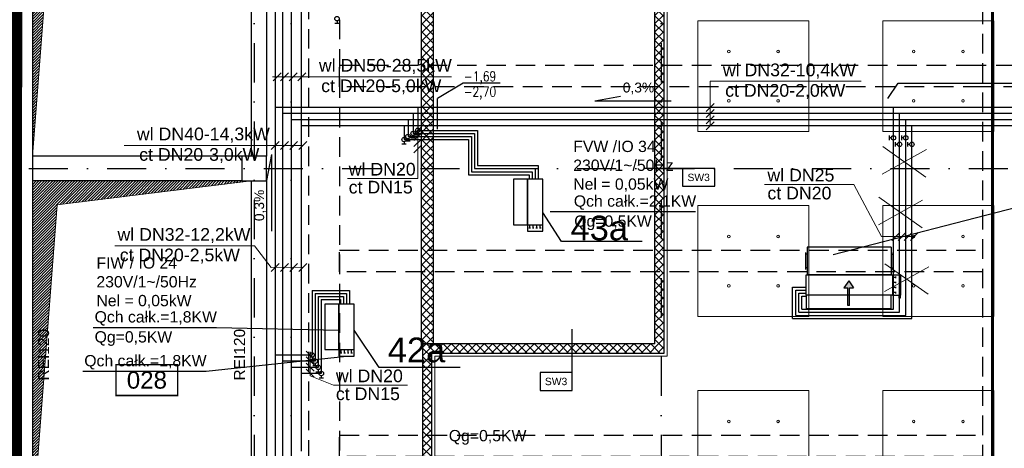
# Model space of a CAD drawing. Header units: centimetres. Extents: x -10729 to 23827, y -4437 to 19798.
# Tile 70 of 95: x 5819 to 7417, y 9946 to 10642. Entities that reach past the tile are written whole.
import ezdxf
from ezdxf.enums import TextEntityAlignment as Align

# ---------------------------------------------------------------- set-up
doc = ezdxf.new("R2010")
doc.units = ezdxf.units.CM
for name, pattern in [('Kondygnacja  -0_5$0$DIVIDE', [31.75, 12.7, -6.35, 0, -6.35, 0, -6.35]), ('Kondygnacja  -0_5$0$HIDDEN', [9.525, 6.35, -3.175]), ('Kondygnacja  -0_5$0$HIDDEN2', [4.7625, 3.175, -1.5875]), ('Osie rzutów$0$DASHDOT2', [12.7, 6.35, -3.175, 0, -3.175])]:
    doc.linetypes.add(name, pattern=pattern)
doc.layers.get('0').update_dxf_attribs({"color": 8})
for name, color, linetype in [('bgde_dodatki powykonawcze', 7, 'Continuous'), ('bgde_schem_opis', 2, 'Continuous'), ('IS_zmiany 2024', 3, 'Continuous'), ('KJP_KK_OPISY MOCY klimakonwektorów', 7, 'Continuous'), ('Kondygnacja  -0_5$0$ARCH_ETAPOWANIE', 8, 'Kondygnacja  -0_5$0$DIVIDE'), ('Kondygnacja  -0_5$0$ARCH_GK', 8, 'Continuous'), ('Kondygnacja  -0_5$0$ARCH_INFO_ODPORNOŚĆ OGNIOWA', 8, 'Continuous'), ('Kondygnacja  -0_5$0$ARCH_INFO_OPISY_PRZEGRODY', 8, 'Continuous'), ('Kondygnacja  -0_5$0$ARCH_KONSTR_POWYŻEJ RZUTU', 8, 'Kondygnacja  -0_5$0$HIDDEN'), ('Kondygnacja  -0_5$0$ARCH_KONSTR_POWYŻEJ RZUTU_IST', 8, 'Kondygnacja  -0_5$0$HIDDEN2'), ('Kondygnacja  -0_5$0$ARCH_MUROWANE_IST', 8, 'Continuous'), ('Kondygnacja  -0_5$0$ARCH_WIDOK_IST', 8, 'Continuous'), ('Kondygnacja  -0_5$0$ARCH_ŻELBET_IST', 8, 'Continuous'), ('Osie rzutów$0$ARCH_INFO_OSIE_IST', 8, 'Osie rzutów$0$DASHDOT2'), ('Osie rzutów$0$ARCH_INFO_OSIE_OPISY_IST', 8, 'Continuous'), ('Pomieszczenia -05$0$ARCH_INFO_AREA_ETYKIETY_200', 8, 'Continuous')]:
    doc.layers.add(name, color=color, linetype=linetype)
for name, color, linetype, lineweight in [('bgde_opis ct 1', 7, 'Continuous', 20), ('bgde_rzędne wl ct', 7, 'Continuous', 25), ('bgde_urządzenia', 250, 'Continuous', 30), ('KJP_CT_kk_powrót', 250, '04_CT_KOMF_POW', 25), ('KJP_CT_kk_zasil', 250, '04_CT_KOMF_ZAS', 25), ('KJP_WL_kk zasil', 250, '04_WL_KOMF_ZAS', 25), ('KJP_WL_kk_powr', 250, '04_WL_KOMF_POW', 25), ('Kondygnacja  -0_5$0$ARCH_WIDOK', 8, 'Continuous', 13), ('SU Lampy kwadratowe  -05$0$ARCH_SUFITY_PODWIESZANE', 8, 'Continuous', 9)]:
    doc.layers.add(name, color=color, linetype=linetype, lineweight=lineweight)
doc.styles.add('Arial', font='arial.ttf')
doc.styles.add('Kondygnacja  -0_5$0$Arial', font='arial.ttf')
doc.styles.add('Pomieszczenia -05$0$Arial', font='arial.ttf')
doc.styles.add('st rom', font='Romans.shx', dxfattribs={"width": 0.8})
doc.linetypes.add('04_CT_KOMF_POW', pattern='A,100,-15,["CTKp",Standard,S=10,R=0,X=-10,Y=-5],-35', length=150)
doc.linetypes.add('04_CT_KOMF_ZAS', pattern='A,100,-15,["CTKz",Standard,S=10,R=0,X=-10,Y=-5],-35', length=150)
doc.linetypes.add('04_WL_KOMF_POW', pattern='A,100,-15,["WLKp",Standard,S=10,R=0,X=-10,Y=-5],-35', length=150)
doc.linetypes.add('04_WL_KOMF_ZAS', pattern='A,100,-15,["WLKz",Standard,S=10,R=0,X=-10,Y=-5],-35', length=150)

# ---------------------------------------------------------------- blocks, each defined once
blk = doc.blocks.new('Osie rzutów')
at = {"layer": 'Osie rzutów$0$ARCH_INFO_OSIE_IST', "ltscale": 10}
for p, q in [((6200, 12510), (6200, 4800)), ((6200, 12510), (6200, 4571.18)), ((6260, 12510), (6260, 4623.26)), ((6860, 12510), (6860, 4623.26)), ((4436.04, 10400), (13655, 10400))]:
    blk.add_line(p, q, dxfattribs=at)
blk = doc.blocks.new('SU Lampy kwadratowe  -05')
at = {"layer": 'SU Lampy kwadratowe  -05$0$ARCH_SUFITY_PODWIESZANE'}
for points in [[(6920, 10640), (7100, 10640), (7100, 10460), (6920, 10460)], [(7220, 10640), (7400, 10640), (7400, 10460), (7220, 10460)], [(6920, 10340), (7100, 10340), (7100, 10160), (6920, 10160)], [(7220, 10340), (7400, 10340), (7400, 10160), (7220, 10160)], [(6920, 10040), (7100, 10040), (7100, 9860), (6920, 9860)], [(7220, 10040), (7400, 10040), (7400, 9860), (7220, 9860)]]:
    blk.add_lwpolyline(points, close=True, dxfattribs=at)
for centre in [(6970, 10590), (7050, 10590), (7270, 10590), (7350, 10590), (6970, 10510), (7050, 10510), (7270, 10510), (7350, 10510), (6970, 10290), (7050, 10290), (7270, 10290), (7350, 10290), (6970, 10210), (7050, 10210), (7270, 10210), (7350, 10210), (6970, 9990), (7050, 9990), (7270, 9990), (7350, 9990)]:
    blk.add_circle(centre, 2, dxfattribs=at)
blk = doc.blocks.new('Kondygnacja  -0_5$0$konstrukcja istniejąca -0.5')
at = {"layer": 'Kondygnacja  -0_5$0$ARCH_KONSTR_POWYŻEJ RZUTU_IST', "ltscale": 10}
blk.add_line((6288.5, 4975), (6288.5, 12225), dxfattribs=at)
for points in [[(6338.5, 10975), (6338.5, 9825)], [(7382, 9825), (7382, 10975)], [(7382, 10532.9), (6338.5, 10532.9), (6338.5, 10567.9), (7382, 10567.9)], [(7355.9, 10567.9), (8399.9, 10567.9)], [(8399.9, 10532.9), (7355.9, 10532.9)], [(7382, 10232.9), (6338.5, 10232.9), (6338.5, 10267.9), (7382, 10267.9)], [(7382, 9932.9), (6338.5, 9932.9), (6338.5, 9967.9), (7382, 9967.9)]]:
    blk.add_lwpolyline(points, dxfattribs=at)
blk = doc.blocks.new('Pomieszczenia -05$0$etykieta_numer')
at = {"color": 0, "linetype": 'ByBlock', "const_width": 2.44}
blk.add_lwpolyline([(-50, -50), (-50, 0), (50, 0), (50, -50)], close=True, dxfattribs=at)
at = {"color": 0, "linetype": 'ByBlock', "style": 'Pomieszczenia -05$0$Arial'}
blk.add_attdef('AECAREA:NUMBER', text='', height=28, dxfattribs=at).set_placement((0, -25), align=Align.MIDDLE)

msp = doc.modelspace()

# ---------------------------------------------------------------- hatches: boundary and pattern name
at = {"layer": 'bgde_urządzenia'}
h = msp.add_hatch(color=256, dxfattribs=at)
h.paths.add_polyline_path([(7166.06, 10194.803), (7163.06, 10194.803), (7163.06, 10206.468), (7156.87, 10206.468), (7164.56, 10217.896), (7172.249, 10206.468), (7166.06, 10206.468)])
h.paths.add_polyline_path([(7166.06, 10178.135), (7163.06, 10178.135), (7163.06, 10194.803), (7166.06, 10194.803)])
at = {"layer": 'Kondygnacja  -0_5$0$ARCH_GK', "linetype": 'Continuous', "lineweight": -3}
h = msp.add_hatch(dxfattribs=at)
h.set_pattern_fill('ANSI37', color=256, scale=3, angle=-360, style=0)
h.paths.add_polyline_path([(6865, 11605), (6850, 11590), (6850, 11000), (6860.833, 11000), (6865, 11005)], flags=0)
h.paths.add_polyline_path([(6865, 10995), (6860.833, 11000), (6850, 11000), (6850, 10116), (6865, 10101)], flags=0)
h = msp.add_hatch(dxfattribs=at)
h.set_pattern_fill('ANSI37', color=256, scale=3, angle=-360, style=0)
h.paths.add_polyline_path([(6491, 11590), (6471, 11590), (6471, 10116), (6491, 10116)], flags=0)
h = msp.add_hatch(dxfattribs=at)
h.set_pattern_fill('ANSI37', color=256, scale=3, style=0)
h.paths.add_polyline_path([(6473, 10116), (6488, 10101), (6865, 10101), (6850, 10116)], flags=0)
h = msp.add_hatch(dxfattribs=at)
h.set_pattern_fill('ANSI37', color=256, scale=3, style=0)
h.paths.add_polyline_path([(6473, 4985), (6488, 4985), (6488, 9864), (6476.333, 9864), (6473, 9854)], flags=0)
h.paths.add_polyline_path([(6473, 9874), (6476.333, 9864), (6488, 9864), (6488, 10101), (6473, 10116)], flags=0)
at = {"layer": 'Kondygnacja  -0_5$0$ARCH_WIDOK'}
h = msp.add_hatch(dxfattribs=at)
h.set_pattern_fill('ANSI31', color=256, angle=-180, style=0)
h.set_pattern_definition([(225, (-2e-11, 4200), (2.245064, -2.245064), [])])
h.paths.add_polyline_path([(5840, 10420), (5840, 10980), (6195, 10980), (5880.4, 10941.573)])
h = msp.add_hatch(dxfattribs=at)
h.set_pattern_fill('ANSI31', color=256, angle=-180, style=0)
h.set_pattern_definition([(225, (-2e-11, 3600), (2.245064, -2.245064), [])])
h.paths.add_polyline_path([(5840, 9820), (5840, 10380), (6195, 10380), (5880.4, 10341.573)])

# ---------------------------------------------------------------- linework, layer by layer
at = {"color": 1}
for p, q in [((7228, 10514), (7244.853, 10538.819)), ((7244.853, 10538.819), (7614.848, 10538.819))]:
    msp.add_line(p, q, dxfattribs=at)
at = {"color": 1, "lineweight": 20}
for p, q in [((7289.914, 10386.152), (7219.694, 10435.802)), ((7219, 10391), (7290.607, 10430.955)), ((7283.583, 10304.107), (7213.363, 10353.757)), ((7212.669, 10308.955), (7284.277, 10348.91)), ((7222.669, 10201.01), (7294.277, 10240.965)), ((7293.583, 10196.163), (7223.363, 10245.813))]:
    msp.add_line(p, q, dxfattribs=at)
at = {"layer": 'bgde_dodatki powykonawcze'}
for p, q in [((6334.331, 10639.617), (6334.331, 10636.186)), ((6330.672, 10636.186), (6337.99, 10636.186)), ((6449.533, 10448.522), (6449.533, 10445.09)), ((6454.19, 10450.09), (6461.507, 10450.09)), ((6457.849, 10453.522), (6457.849, 10450.09)), ((6461.624, 10455.09), (6468.942, 10455.09)), ((6465.283, 10458.522), (6465.283, 10455.09)), ((7230.075, 10453.591), (7230.075, 10446.273)), ((7233.507, 10449.932), (7230.075, 10449.932)), ((7250.075, 10453.591), (7250.075, 10446.273)), ((7253.507, 10449.932), (7250.075, 10449.932)), ((6439.408, 10440.09), (6446.726, 10440.09)), ((6443.067, 10443.522), (6443.067, 10440.09)), ((6445.874, 10445.09), (6453.192, 10445.09)), ((7240.075, 10443.042), (7240.075, 10435.724)), ((7243.507, 10439.383), (7240.075, 10439.383)), ((7260.075, 10443.042), (7260.075, 10435.724)), ((7263.507, 10439.383), (7260.075, 10439.383)), ((6290.164, 10090.685), (6297.482, 10090.685)), ((6293.823, 10094.117), (6293.823, 10090.685)), ((6295.164, 10080.685), (6302.482, 10080.685)), ((6298.823, 10084.117), (6298.823, 10080.685)), ((6300.164, 10070.685), (6307.482, 10070.685)), ((6303.823, 10074.117), (6303.823, 10070.685)), ((6305.164, 10060.685), (6312.482, 10060.685)), ((6308.823, 10064.117), (6308.823, 10060.685))]:
    msp.add_line(p, q, dxfattribs=at)
for centre in [(6334.331, 10643.217), (6465.283, 10462.122), (6443.067, 10447.122), (6449.533, 10452.122), (6457.849, 10457.122), (7237.107, 10449.932), (7257.107, 10449.932), (7247.107, 10439.383), (7267.107, 10439.383), (6293.823, 10097.717), (6298.823, 10087.717), (6303.823, 10077.717), (6308.823, 10067.717)]:
    msp.add_circle(centre, 3.6, dxfattribs=at)
at = {"layer": 'bgde_opis ct 1', "color": 2}
msp.add_line((6520.188, 10549.132), (6229.79, 10549.132), dxfattribs=at)
at = {"layer": 'bgde_opis ct 1'}
for p, q in [((6243.444, 10555.576), (6230.556, 10542.688)), ((6255.444, 10555.576), (6242.556, 10542.688)), ((6269.444, 10555.576), (6256.556, 10542.688)), ((6283.809, 10555.576), (6270.922, 10542.688)), ((7184.742, 10541.663), (6939.661, 10541.663)), ((6939.661, 10541.663), (6939.661, 10469.374)), ((6946.105, 10505.818), (6933.217, 10492.93)), ((6946.105, 10495.818), (6933.217, 10482.93)), ((6946.105, 10485.818), (6933.217, 10472.93)), ((6471.727, 10468.566), (6458.839, 10455.678)), ((6946.105, 10475.818), (6933.217, 10462.93)), ((6471.727, 10458.566), (6458.839, 10445.678)), ((6471.727, 10448.566), (6458.839, 10435.678)), ((6465.283, 10384.012), (6465.283, 10462.122)), ((6279, 10437.76), (5988.891, 10437.76)), ((6240.444, 10444.204), (6227.556, 10431.316)), ((6255.444, 10444.204), (6242.556, 10431.316)), ((6270.444, 10444.204), (6257.556, 10431.316)), ((6285.444, 10444.204), (6272.556, 10431.316)), ((6471.727, 10438.566), (6458.839, 10425.678)), ((6465.283, 10384.012), (6351.083, 10384.012)), ((7027.974, 10374.401), (7172.743, 10374.401)), ((7172.743, 10374.401), (7217.842, 10290)), ((7217.842, 10290), (7270.997, 10290)), ((7247.441, 10296.444), (7234.553, 10283.556)), ((7257.441, 10296.444), (7244.553, 10283.556)), ((7267.441, 10296.444), (7254.553, 10283.556)), ((7277.441, 10296.444), (7264.553, 10283.556)), ((6200.61, 10274.758), (5973.73, 10274.758)), ((6227.279, 10239.707), (6200.61, 10274.758)), ((6240.444, 10246.151), (6227.556, 10233.264)), ((6255.444, 10246.151), (6242.556, 10233.264)), ((6270.444, 10246.151), (6257.556, 10233.264)), ((6285.444, 10246.151), (6272.556, 10233.264)), ((6279.293, 10240), (6227.279, 10239.707)), ((6284.121, 10104.161), (6297.009, 10091.273)), ((6290.565, 10102.75), (6290.565, 10063.771)), ((6284.121, 10094.615), (6297.009, 10081.727)), ((6284.121, 10084.615), (6297.009, 10071.727)), ((6284.121, 10074.615), (6297.009, 10061.727)), ((6328.654, 10048.818), (6290.565, 10063.771)), ((6328.654, 10048.818), (6448.809, 10048.818))]:
    msp.add_line(p, q, dxfattribs=at)
at = {"layer": 'bgde_rzędne wl ct'}
for p, q in [((6539.051, 10538.731), (6497.156, 10514.001)), ((6599.004, 10538.731), (6539.051, 10538.731)), ((6497.156, 10464.151), (6497.156, 10514.001)), ((6752.429, 10509.795), (6794.416, 10517.699)), ((6752.429, 10509.795), (6876.419, 10509.795)), ((6227.754, 10422.851), (6219.849, 10380.864)), ((6227.754, 10422.851), (6227.754, 10298.861))]:
    msp.add_line(p, q, dxfattribs=at)
at = {"layer": 'bgde_schem_opis'}
for p, q in [((6698.572, 10281.912, -155.653), (6668.307, 10329.044)), ((6829.506, 10281.912, -155.653), (6698.572, 10281.912, -155.653)), ((6402.959, 10077.377, -256.282), (6362.292, 10138.152)), ((6533.893, 10077.377, -256.282), (6402.959, 10077.377, -256.282))]:
    msp.add_line(p, q, dxfattribs=at)
at = {"layer": 'bgde_urządzenia'}
for p, q in [((6620.807, 10382.913), (6620.807, 10309.113)), ((6643.107, 10382.913), (6620.807, 10382.913)), ((6643.107, 10309.113), (6643.107, 10382.913)), ((6643.107, 10382.913), (6643.107, 10298.413)), ((6668.307, 10382.913), (6643.107, 10382.913)), ((6668.307, 10298.413), (6668.307, 10382.913)), ((6620.807, 10309.113), (6643.107, 10309.113)), ((6643.107, 10309.113), (6668.307, 10309.113)), ((6646.954, 10303.913), (6646.954, 10309.113)), ((6652.664, 10303.913), (6652.664, 10309.113)), ((6658.375, 10303.913), (6658.375, 10309.113)), ((6664.085, 10303.913), (6664.085, 10309.113)), ((6643.107, 10298.413), (6668.307, 10298.413)), ((6645.704, 10303.913), (6648.204, 10303.913)), ((6651.414, 10303.913), (6653.914, 10303.913)), ((6657.125, 10303.913), (6659.625, 10303.913)), ((6662.835, 10303.913), (6665.335, 10303.913)), ((7097.16, 10272.803), (7097.16, 10227.803)), ((7233.16, 10272.803), (7097.16, 10272.803)), ((7233.16, 10272.803), (7233.16, 10227.803)), ((7094.16, 10264.053), (7094.16, 10236.553)), ((7097.16, 10261.553), (7094.16, 10261.553)), ((7233.16, 10261.553), (7236.16, 10261.553)), ((7236.16, 10264.053), (7236.16, 10236.553)), ((7097.16, 10239.053), (7094.16, 10239.053)), ((7095.66, 10194.803), (7095.66, 10227.803)), ((7095.66, 10227.803), (7235.66, 10227.803)), ((7233.16, 10227.803), (7097.16, 10227.803)), ((7233.16, 10239.053), (7236.16, 10239.053)), ((7235.66, 10227.803), (7235.66, 10194.803)), ((7235.66, 10227.803), (7248.66, 10227.803)), ((7240.859, 10222.428), (7240.859, 10224.928)), ((7248.66, 10227.803), (7248.66, 10194.803)), ((7164.56, 10217.896), (7156.87, 10206.468)), ((7164.56, 10217.896), (7172.249, 10206.468)), ((7240.859, 10223.678), (7235.66, 10223.678)), ((7240.859, 10215.428), (7235.66, 10215.428)), ((7240.859, 10214.178), (7240.859, 10216.678)), ((7240.859, 10205.928), (7240.859, 10208.428)), ((7233.46, 10194.803), (7095.66, 10194.803)), ((7095.66, 10194.803), (7095.66, 10173.303)), ((7156.87, 10206.468), (7163.06, 10206.468)), ((7163.06, 10178.135), (7163.06, 10206.468)), ((7166.06, 10178.135), (7166.06, 10206.468)), ((7166.06, 10206.468), (7172.249, 10206.468)), ((7233.46, 10173.303), (7233.46, 10194.803)), ((7235.66, 10194.803), (7233.46, 10194.803)), ((7240.859, 10207.178), (7235.66, 10207.178)), ((7240.859, 10198.928), (7235.66, 10198.928)), ((7235.66, 10194.803), (7248.66, 10194.803)), ((7240.859, 10197.678), (7240.859, 10200.178)), ((7246.16, 10189.803), (7246.16, 10194.803)), ((7248.66, 10194.803), (7247.16, 10194.803)), ((7248.16, 10194.803), (7248.16, 10189.803)), ((6314.792, 10180.402), (6314.792, 10106.602)), ((6337.092, 10180.402), (6314.792, 10180.402)), ((6337.092, 10106.602), (6337.092, 10180.402)), ((6337.092, 10180.402), (6337.092, 10095.902)), ((6362.292, 10180.402), (6337.092, 10180.402)), ((6362.292, 10095.902), (6362.292, 10180.402)), ((7166.06, 10178.135), (7163.06, 10178.135)), ((7248.16, 10189.803), (7246.16, 10189.803)), ((7095.66, 10173.303), (7233.46, 10173.303)), ((6314.792, 10106.602), (6337.092, 10106.602)), ((6337.092, 10106.602), (6362.292, 10106.602)), ((6339.689, 10101.402), (6342.189, 10101.402)), ((6340.939, 10101.402), (6340.939, 10106.602)), ((6345.399, 10101.402), (6347.899, 10101.402)), ((6346.649, 10101.402), (6346.649, 10106.602)), ((6351.11, 10101.402), (6353.61, 10101.402)), ((6352.36, 10101.402), (6352.36, 10106.602)), ((6356.821, 10101.402), (6359.321, 10101.402)), ((6358.071, 10101.402), (6358.071, 10106.602)), ((6337.092, 10095.902), (6362.292, 10095.902))]:
    msp.add_line(p, q, dxfattribs=at)
at = {"layer": 'IS_zmiany 2024', "color": 1}
msp.add_line((7139.56, 10260.896, 286.5), (8361.155, 10575.895), dxfattribs=at)
at = {"layer": 'IS_zmiany 2024', "color": 40, "lineweight": 60}
msp.add_lwpolyline([(7398, 11000), (9895.5, 11000), (9895.5, 9798.5), (7398, 9798.5)], close=True, dxfattribs=at)
at = {"layer": 'KJP_CT_kk_powrót'}
for p, q in [((6246, 10816.895), (6246, 9911.841)), ((7627.958, 10489.374), (6246, 10489.374)), ((6457.849, 10489.374), (6457.849, 10457.122)), ((7247.107, 10166.967), (7247.107, 10489.374)), ((6457.849, 10457.122), (6557.454, 10457.122)), ((6557.454, 10457.122), (6557.454, 10400.093)), ((6557.454, 10400.093), (6655.807, 10400.093)), ((6655.807, 10400.093), (6655.807, 10382.913)), ((6298.823, 10197.582), (6298.823, 10087.717)), ((6298.823, 10197.582), (6349.792, 10197.582)), ((6349.792, 10197.582), (6349.792, 10180.402)), ((7083.479, 10197.936), (7095.66, 10197.936)), ((7083.479, 10166.967), (7083.479, 10197.936)), ((7083.479, 10166.967), (7247.107, 10166.967)), ((6298.823, 10087.717), (6246, 10087.717))]:
    msp.add_line(p, q, dxfattribs=at)
at = {"layer": 'KJP_CT_kk_zasil'}
for p, q in [((6234, 10832.895), (6234, 9896.841)), ((7617.958, 10499.374), (6234, 10499.374)), ((6465.283, 10499.374), (6465.283, 10462.122)), ((7237.107, 10171.967), (7237.107, 10499.374)), ((6465.283, 10462.122), (6562.454, 10462.122)), ((6562.454, 10462.122), (6562.454, 10405.093)), ((6562.454, 10405.093), (6660.807, 10405.093)), ((6660.807, 10405.093), (6660.807, 10382.913)), ((6293.823, 10202.582), (6293.823, 10097.717)), ((6293.823, 10202.582), (6354.792, 10202.582)), ((6354.792, 10202.582), (6354.792, 10180.402)), ((7088.479, 10192.936), (7095.66, 10192.936)), ((7088.479, 10171.967), (7088.479, 10192.936)), ((7088.479, 10171.967), (7237.107, 10171.967)), ((6293.823, 10097.717), (6234, 10097.717))]:
    msp.add_line(p, q, dxfattribs=at)
at = {"layer": 'KJP_KK_OPISY MOCY klimakonwektorów'}
for p, q in [((6679.948, 10330.357), (6916.058, 10330.357)), ((5938.62, 10142.528), (6138.507, 10142.528)), ((6138.507, 10142.528), (6337.092, 10138.152)), ((6121.745, 10071.401), (6349.692, 10095.902)), ((5921.858, 10071.401), (6121.745, 10071.401))]:
    msp.add_line(p, q, dxfattribs=at)
at = {"layer": 'KJP_WL_kk zasil'}
for p, q in [((6260, 10800.895), (6260, 9926.841)), ((7637.958, 10479.374), (6260, 10479.374)), ((6449.533, 10479.374), (6449.533, 10452.122)), ((7257.107, 10161.967), (7257.107, 10479.374)), ((6449.533, 10452.122), (6552.454, 10452.122)), ((6552.454, 10452.122), (6552.454, 10395.093)), ((6552.454, 10395.093), (6650.807, 10395.093)), ((6650.807, 10395.093), (6650.807, 10382.913)), ((6303.823, 10192.582), (6303.823, 10077.717)), ((6303.823, 10192.582), (6344.792, 10192.582)), ((6344.792, 10192.582), (6344.792, 10180.402)), ((7078.479, 10202.936), (7095.66, 10202.936)), ((7078.479, 10161.967), (7078.479, 10202.936)), ((7078.479, 10161.967), (7257.107, 10161.967)), ((6303.823, 10077.717), (6260, 10077.717))]:
    msp.add_line(p, q, dxfattribs=at)
at = {"layer": 'KJP_WL_kk_powr'}
for p, q in [((6276, 10689.975), (6276, 9941.841)), ((7647.958, 10469.374), (6276, 10469.374)), ((6443.067, 10469.374), (6443.067, 10447.122)), ((7267.107, 10156.967), (7267.107, 10469.374)), ((6443.067, 10447.122), (6547.454, 10447.122)), ((6547.454, 10447.122), (6547.454, 10390.093)), ((6547.454, 10390.093), (6645.807, 10390.093)), ((6645.807, 10390.093), (6645.807, 10382.913)), ((7073.479, 10207.936), (7095.66, 10207.936)), ((7073.479, 10156.967), (7073.479, 10207.936)), ((6308.823, 10187.582), (6308.823, 10067.717)), ((6308.823, 10187.582), (6339.792, 10187.582)), ((6339.792, 10187.582), (6339.792, 10180.402)), ((7073.479, 10156.967), (7267.107, 10156.967)), ((6308.823, 10067.717), (6276, 10067.717))]:
    msp.add_line(p, q, dxfattribs=at)
at = {"layer": 'Kondygnacja  -0_5$0$ARCH_ETAPOWANIE', "ltscale": 10, "const_width": 20, "elevation": 300}
msp.add_lwpolyline([(4946, 3931), (4946, 5443), (5613, 5443), (5613, 5586), (5809, 5586), (5815, 12220), (6212, 12220), (6212, 13458.874), (6172, 13458.874), (6171.997, 14762.582), (4925, 14762.019), (4925, 14762.019), (8839.196, 14763.787)], dxfattribs=at)
at = {"layer": 'Kondygnacja  -0_5$0$ARCH_GK', "linetype": 'Continuous', "lineweight": -3}
for p, q in [((6471, 11590), (6471, 10116)), ((6491, 10116), (6491, 11590)), ((6850, 10116), (6850, 11590)), ((6865, 10101), (6865, 10995)), ((6471, 10116), (6491, 10116)), ((6850, 10116), (6473, 10116)), ((6473, 10116), (6473, 9874)), ((6488, 10101), (6865, 10101)), ((6488, 4985), (6488, 10101)), ((6865, 10100), (6855, 10100))]:
    msp.add_line(p, q, dxfattribs=at)
at = {"layer": 'Kondygnacja  -0_5$0$ARCH_INFO_OPISY_PRZEGRODY'}
for points in [[(6895.074, 10400.162), (6833.149, 10400.162)], [(6715.744, 10040.358), (6715.744, 10139.742)]]:
    msp.add_lwpolyline(points, dxfattribs=at)
for points in [[(6895.074, 10371.362), (6947.074, 10371.362), (6947.074, 10400.162), (6895.074, 10400.162), (6895.074, 10371.362)], [(6663.744, 10040.358), (6715.744, 10040.358), (6715.744, 10069.158), (6663.744, 10069.158), (6663.744, 10040.358)]]:
    msp.add_lwpolyline(points, close=True, dxfattribs=at)
at = {"layer": 'Kondygnacja  -0_5$0$ARCH_MUROWANE_IST', "ltscale": 4}
for p, q in [((6195, 10980), (6195, 10420)), ((6220, 10980), (6220, 10420)), ((5840, 10850), (5840, 9820)), ((6195, 10380), (6195, 9820)), ((6220, 10380), (6220, 9820))]:
    msp.add_line(p, q, dxfattribs=at)
at = {"layer": 'Kondygnacja  -0_5$0$ARCH_WIDOK'}
for p, q in [((6870, 11610), (6870, 10096)), ((6870, 10096), (6493, 10096)), ((6493, 10096), (6493, 4985))]:
    msp.add_line(p, q, dxfattribs=at)
for points in [[(5840, 10420), (5840, 10980), (6195, 10980), (5880.4, 10941.573), (5840, 10420)], [(5840, 9820), (5840, 10380), (6195, 10380), (5880.4, 10341.573), (5840, 9820)]]:
    msp.add_lwpolyline(points, dxfattribs=at)
at = {"layer": 'Kondygnacja  -0_5$0$ARCH_WIDOK_IST'}
for p, q in [((6180, 10420), (5840, 10420)), ((6180, 10380), (5840, 10380))]:
    msp.add_line(p, q, dxfattribs=at)
at = {"layer": 'Kondygnacja  -0_5$0$ARCH_ŻELBET_IST', "ltscale": 4}
msp.add_lwpolyline([(6180, 10380), (6220, 10380), (6220, 10420), (6180, 10420)], close=True, dxfattribs=at)

# ---------------------------------------------------------------- block references
at = {"layer": 'Kondygnacja  -0_5$0$ARCH_KONSTR_POWYŻEJ RZUTU'}
msp.add_blockref('Kondygnacja  -0_5$0$konstrukcja istniejąca -0.5', (0, 0), dxfattribs=at)
at = {"layer": 'Osie rzutów$0$ARCH_INFO_OSIE_OPISY_IST'}
msp.add_blockref('Osie rzutów', (0, 0), dxfattribs=at)
at = {"layer": 'Pomieszczenia -05$0$ARCH_INFO_AREA_ETYKIETY_200', "linetype": 'Continuous', "lineweight": -3}
msp.add_blockref('Pomieszczenia -05$0$etykieta_numer', (6025.811, 10082.197), dxfattribs=at).add_auto_attribs({'AECAREA:NUMBER': '028'})
at = {"layer": 'SU Lampy kwadratowe  -05$0$ARCH_SUFITY_PODWIESZANE'}
msp.add_blockref('SU Lampy kwadratowe  -05', (0, 0), dxfattribs=at)

# ---------------------------------------------------------------- texts
at = {"layer": 'bgde_opis ct 1', "color": 2, "style": 'Arial'}
for s, p in [('wl DN50-28,5kW', (6304.94, 10557.381, -23509.109)), ('wl DN32-10,4kW', (6960.396, 10549.912, -23509.109)), ('ct DN20-5,0kW', (6308.658, 10524.137, -23509.109)), ('ct DN20-2,0kW', (6964.114, 10516.668, -23509.109)), ('wl DN40-14,3kW', (6009.626, 10446.008, -23509.109)), ('ct DN20-3,0kW', (6013.344, 10412.765, -23509.109)), ('wl DN32-12,2kW', (5978.123, 10283.007, -23809.109)), ('ct DN20-2,5kW', (5981.842, 10249.763, -23809.109))]:
    msp.add_text(s, height=20.58297, dxfattribs=at).set_placement(p)
for s, p in [('wl DN20', (6353.271, 10388.833, -4085.101)), ('wl DN25', (7032.632, 10379.222, 1899.638)), ('ct DN15', (6353.271, 10359.721, -4085.101)), ('ct DN20', (7032.632, 10350.11, 1899.638)), ('wl DN20', (6332.514, 10053.639, -868.428)), ('ct DN15', (6332.514, 10024.527, -868.428))]:
    msp.add_text(s, height=20.583, rotation=360, dxfattribs=at).set_placement(p)
at = {"layer": 'bgde_rzędne wl ct', "char_height": 16, "attachment_point": 1}
for s, insert, width, style in [('-1,69', (6540.146, 10557.704, 300), 72.96393, 'st rom'), ('-2,70', (6539.867, 10532.938, 300), 72.96393, 'st rom'), ('0,3%', (6797.941, 10539.606, 6365.1), 531.5734, 'Arial')]:
    msp.add_mtext(s, dxfattribs=dict(at, insert=insert, width=width, style=style))
at = {"layer": 'bgde_rzędne wl ct', "insert": (6200, 10314.919), "char_height": 16, "width": 531.5734, "attachment_point": 1, "rotation": 90, "style": 'Arial'}
msp.add_mtext('0,3%', dxfattribs=at)
at = {"layer": 'bgde_schem_opis', "char_height": 40, "width": 72.77772, "attachment_point": 1, "style": 'Arial'}
for s, insert in [('43a', (6713.256, 10323.815, 37.31)), ('42a', (6416.587, 10126.02, 66.718))]:
    msp.add_mtext(s, dxfattribs=dict(at, insert=insert))
at = {"layer": 'KJP_KK_OPISY MOCY klimakonwektorów', "char_height": 18.326, "width": 421.7149, "attachment_point": 1, "style": 'Arial'}
for s, insert in [('FVW /IO 34\\P230V/1~/50Hz\\PNel = 0,05kW', (6717.596, 10445.27, 2308.732)), ('Qch całk.=2,1KW', (6718.558, 10356.639, 1120.623)), ('Qg=0,5KW', (6719.184, 10324.16, 1120.623)), ('FIW / IO 24\\P230V/1~/50Hz\\PNel = 0,05kW', (5943.932, 10256.282, 1120.623)), ('Qch całk.=1,8KW', (5941.007, 10168.81, 1120.623)), ('Qg=0,5KW', (5941.007, 10136.331, 1120.623)), ('Qch całk.=1,8KW', (5924.246, 10097.683, 1120.623)), ('Qg=0,5KW', (6515.703, 9976.141, 2308.732))]:
    msp.add_mtext(s, dxfattribs=dict(at, insert=insert))
at = {"layer": 'Kondygnacja  -0_5$0$ARCH_INFO_ODPORNOŚĆ OGNIOWA', "char_height": 18, "width": 53.33252, "attachment_point": 5, "rotation": 90, "style": 'Kondygnacja  -0_5$0$Arial'}
for insert in [(5843.227, 10098.252), (6161.223, 10098.252)]:
    msp.add_mtext('\\PREI120', dxfattribs=dict(at, insert=insert))
at = {"layer": 'Kondygnacja  -0_5$0$ARCH_INFO_OPISY_PRZEGRODY', "char_height": 12, "width": 52, "attachment_point": 5, "style": 'Kondygnacja  -0_5$0$Arial'}
for insert in [(6921.074, 10385.762), (6689.744, 10054.758)]:
    msp.add_mtext('SW3', dxfattribs=dict(at, insert=insert))

doc.saveas('drawing.dxf')
